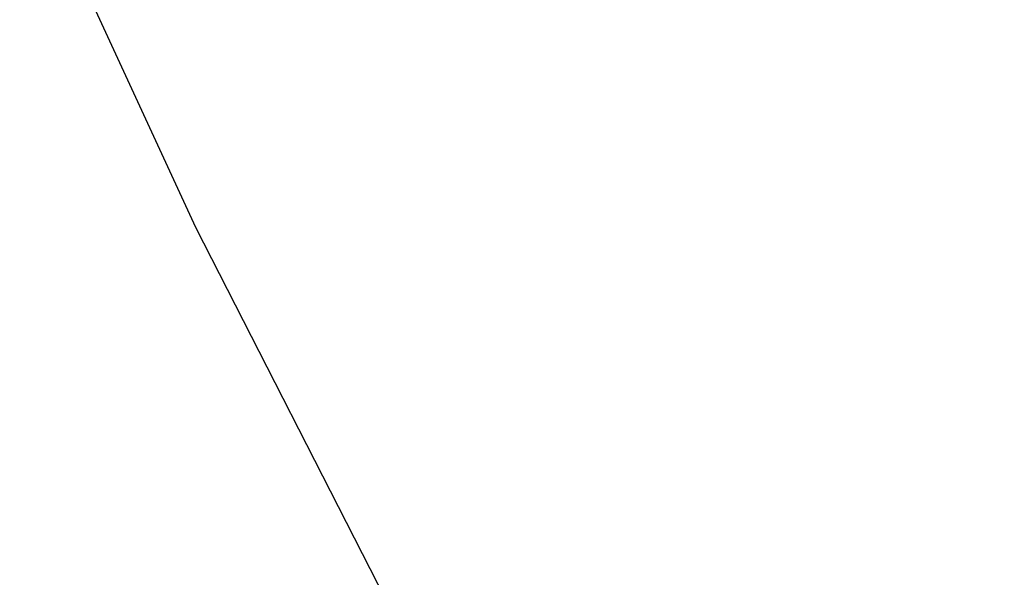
# Model space of a CAD drawing. Extents: x 10527 to 38813, y 13847 to 37526.
# Tile 116 of 256: x 35351.5729 to 35351.5924, y 36361.9951 to 36362.0062. Entities that reach past the tile are written whole.
import ezdxf

# ---------------------------------------------------------------- set-up
doc = ezdxf.new("R2010")
doc.units = 0
doc.header["$LTSCALE"] = 0.5
doc.header["$MEASUREMENT"] = 0
doc.layers.add('(032) Горизонтали утолщенные', color=32, linetype='Continuous', lineweight=30)

# ---------------------------------------------------------------- blocks, each defined once
blk = doc.blocks.new('gergrgrre')
at = {"layer": '(032) Горизонтали утолщенные', "color": 32}
for points in [[(360205.37, 4200491.68, 546), (360204.44, 4200490.860001, 546), (360203.56, 4200489.959999, 546), (360202.71, 4200488.949997, 546), (360201.9, 4200487.839996, 546), (360201.14, 4200486.629997, 546), (360200.44, 4200485.349998, 546), (360199.79, 4200484.050003, 546), (360199.21, 4200482.75, 546), (360198.7, 4200481.510002, 546), (360198.27, 4200480.370003, 546), (360197.92, 4200479.370003, 546), (360197.66, 4200478.529999, 546), (360197.5, 4200477.809998, 546), (360197.44, 4200477.150002, 546), (360197.51, 4200476.489998, 546), (360197.7, 4200475.760002, 546), (360198.04, 4200474.919998, 546), (360198.52, 4200473.879997, 546)], [(360205.37, 4200491.68, 546), (360204.44, 4200490.860001, 546), (360203.56, 4200489.959999, 546), (360202.71, 4200488.949997, 546), (360201.9, 4200487.839996, 546), (360201.14, 4200486.629997, 546), (360200.44, 4200485.349998, 546), (360199.79, 4200484.050003, 546), (360199.21, 4200482.75, 546), (360198.7, 4200481.510002, 546), (360198.27, 4200480.370003, 546), (360197.92, 4200479.370003, 546), (360197.66, 4200478.529999, 546), (360197.5, 4200477.809998, 546), (360197.44, 4200477.150002, 546), (360197.51, 4200476.489998, 546), (360197.7, 4200475.760002, 546), (360198.04, 4200474.919998, 546), (360198.52, 4200473.879997, 546)], [(360205.37, 4200491.68, 546), (360204.44, 4200490.860001, 546), (360203.56, 4200489.959999, 546), (360202.71, 4200488.949997, 546), (360201.9, 4200487.839996, 546), (360201.14, 4200486.629997, 546), (360200.44, 4200485.349998, 546), (360199.79, 4200484.050003, 546), (360199.21, 4200482.75, 546), (360198.7, 4200481.510002, 546), (360198.27, 4200480.370003, 546), (360197.92, 4200479.370003, 546), (360197.66, 4200478.529999, 546), (360197.5, 4200477.809998, 546), (360197.44, 4200477.150002, 546), (360197.51, 4200476.489998, 546), (360197.7, 4200475.760002, 546), (360198.04, 4200474.919998, 546), (360198.52, 4200473.879997, 546)], [(360205.37, 4200491.68, 546), (360204.44, 4200490.860001, 546), (360203.56, 4200489.959999, 546), (360202.71, 4200488.949997, 546), (360201.9, 4200487.839996, 546), (360201.14, 4200486.629997, 546), (360200.44, 4200485.349998, 546), (360199.79, 4200484.050003, 546), (360199.21, 4200482.75, 546), (360198.7, 4200481.510002, 546), (360198.27, 4200480.370003, 546), (360197.92, 4200479.370003, 546), (360197.66, 4200478.529999, 546), (360197.5, 4200477.809998, 546), (360197.44, 4200477.150002, 546), (360197.51, 4200476.489998, 546), (360197.7, 4200475.760002, 546), (360198.04, 4200474.919998, 546), (360198.52, 4200473.879997, 546)], [(360205.37, 4200491.68, 546), (360204.44, 4200490.860001, 546), (360203.56, 4200489.959999, 546), (360202.71, 4200488.949997, 546), (360201.9, 4200487.839996, 546), (360201.14, 4200486.629997, 546), (360200.44, 4200485.349998, 546), (360199.79, 4200484.050003, 546), (360199.21, 4200482.75, 546), (360198.7, 4200481.510002, 546), (360198.27, 4200480.370003, 546), (360197.92, 4200479.370003, 546), (360197.66, 4200478.529999, 546), (360197.5, 4200477.809998, 546), (360197.44, 4200477.150002, 546), (360197.51, 4200476.489998, 546), (360197.7, 4200475.760002, 546), (360198.04, 4200474.919998, 546), (360198.52, 4200473.879997, 546)], [(360205.37, 4200491.68, 546), (360204.44, 4200490.860001, 546), (360203.56, 4200489.959999, 546), (360202.71, 4200488.949997, 546), (360201.9, 4200487.839996, 546), (360201.14, 4200486.629997, 546), (360200.44, 4200485.349998, 546), (360199.79, 4200484.050003, 546), (360199.21, 4200482.75, 546), (360198.7, 4200481.510002, 546), (360198.27, 4200480.370003, 546), (360197.92, 4200479.370003, 546), (360197.66, 4200478.529999, 546), (360197.5, 4200477.809998, 546), (360197.44, 4200477.150002, 546), (360197.51, 4200476.489998, 546), (360197.7, 4200475.760002, 546), (360198.04, 4200474.919998, 546), (360198.52, 4200473.879997, 546)], [(360205.37, 4200491.68, 546), (360204.44, 4200490.860001, 546), (360203.56, 4200489.959999, 546), (360202.71, 4200488.949997, 546), (360201.9, 4200487.839996, 546), (360201.14, 4200486.629997, 546), (360200.44, 4200485.349998, 546), (360199.79, 4200484.050003, 546), (360199.21, 4200482.75, 546), (360198.7, 4200481.510002, 546), (360198.27, 4200480.370003, 546), (360197.92, 4200479.370003, 546), (360197.66, 4200478.529999, 546), (360197.5, 4200477.809998, 546), (360197.44, 4200477.150002, 546), (360197.51, 4200476.489998, 546), (360197.7, 4200475.760002, 546), (360198.04, 4200474.919998, 546), (360198.52, 4200473.879997, 546)], [(360205.37, 4200491.68, 546), (360204.44, 4200490.860001, 546), (360203.56, 4200489.959999, 546), (360202.71, 4200488.949997, 546), (360201.9, 4200487.839996, 546), (360201.14, 4200486.629997, 546), (360200.44, 4200485.349998, 546), (360199.79, 4200484.050003, 546), (360199.21, 4200482.75, 546), (360198.7, 4200481.510002, 546), (360198.27, 4200480.370003, 546), (360197.92, 4200479.370003, 546), (360197.66, 4200478.529999, 546), (360197.5, 4200477.809998, 546), (360197.44, 4200477.150002, 546), (360197.51, 4200476.489998, 546), (360197.7, 4200475.760002, 546), (360198.04, 4200474.919998, 546), (360198.52, 4200473.879997, 546)], [(360205.37, 4200491.68, 546), (360204.44, 4200490.860001, 546), (360203.56, 4200489.959999, 546), (360202.71, 4200488.949997, 546), (360201.9, 4200487.839996, 546), (360201.14, 4200486.629997, 546), (360200.44, 4200485.349998, 546), (360199.79, 4200484.050003, 546), (360199.21, 4200482.75, 546), (360198.7, 4200481.510002, 546), (360198.27, 4200480.370003, 546), (360197.92, 4200479.370003, 546), (360197.66, 4200478.529999, 546), (360197.5, 4200477.809998, 546), (360197.44, 4200477.150002, 546), (360197.51, 4200476.489998, 546), (360197.7, 4200475.760002, 546), (360198.04, 4200474.919998, 546), (360198.52, 4200473.879997, 546)], [(360205.37, 4200491.68, 546), (360204.44, 4200490.860001, 546), (360203.56, 4200489.959999, 546), (360202.71, 4200488.949997, 546), (360201.9, 4200487.839996, 546), (360201.14, 4200486.629997, 546), (360200.44, 4200485.349998, 546), (360199.79, 4200484.050003, 546), (360199.21, 4200482.75, 546), (360198.7, 4200481.510002, 546), (360198.27, 4200480.370003, 546), (360197.92, 4200479.370003, 546), (360197.66, 4200478.529999, 546), (360197.5, 4200477.809998, 546), (360197.44, 4200477.150002, 546), (360197.51, 4200476.489998, 546), (360197.7, 4200475.760002, 546), (360198.04, 4200474.919998, 546), (360198.52, 4200473.879997, 546)], [(360205.37, 4200491.68, 546), (360204.44, 4200490.860001, 546), (360203.56, 4200489.959999, 546), (360202.71, 4200488.949997, 546), (360201.9, 4200487.839996, 546), (360201.14, 4200486.629997, 546), (360200.44, 4200485.349998, 546), (360199.79, 4200484.050003, 546), (360199.21, 4200482.75, 546), (360198.7, 4200481.510002, 546), (360198.27, 4200480.370003, 546), (360197.92, 4200479.370003, 546), (360197.66, 4200478.529999, 546), (360197.5, 4200477.809998, 546), (360197.44, 4200477.150002, 546), (360197.51, 4200476.489998, 546), (360197.7, 4200475.760002, 546), (360198.04, 4200474.919998, 546), (360198.52, 4200473.879997, 546)], [(360205.37, 4200491.68, 546), (360204.44, 4200490.860001, 546), (360203.56, 4200489.959999, 546), (360202.71, 4200488.949997, 546), (360201.9, 4200487.839996, 546), (360201.14, 4200486.629997, 546), (360200.44, 4200485.349998, 546), (360199.79, 4200484.050003, 546), (360199.21, 4200482.75, 546), (360198.7, 4200481.510002, 546), (360198.27, 4200480.370003, 546), (360197.92, 4200479.370003, 546), (360197.66, 4200478.529999, 546), (360197.5, 4200477.809998, 546), (360197.44, 4200477.150002, 546), (360197.51, 4200476.489998, 546), (360197.7, 4200475.760002, 546), (360198.04, 4200474.919998, 546), (360198.52, 4200473.879997, 546)], [(360205.37, 4200491.68, 546), (360204.44, 4200490.860001, 546), (360203.56, 4200489.959999, 546), (360202.71, 4200488.949997, 546), (360201.9, 4200487.839996, 546), (360201.14, 4200486.629997, 546), (360200.44, 4200485.349998, 546), (360199.79, 4200484.050003, 546), (360199.21, 4200482.75, 546), (360198.7, 4200481.510002, 546), (360198.27, 4200480.370003, 546), (360197.92, 4200479.370003, 546), (360197.66, 4200478.529999, 546), (360197.5, 4200477.809998, 546), (360197.44, 4200477.150002, 546), (360197.51, 4200476.489998, 546), (360197.7, 4200475.760002, 546), (360198.04, 4200474.919998, 546), (360198.52, 4200473.879997, 546)], [(360205.37, 4200491.68, 546), (360204.44, 4200490.860001, 546), (360203.56, 4200489.959999, 546), (360202.71, 4200488.949997, 546), (360201.9, 4200487.839996, 546), (360201.14, 4200486.629997, 546), (360200.44, 4200485.349998, 546), (360199.79, 4200484.050003, 546), (360199.21, 4200482.75, 546), (360198.7, 4200481.510002, 546), (360198.27, 4200480.370003, 546), (360197.92, 4200479.370003, 546), (360197.66, 4200478.529999, 546), (360197.5, 4200477.809998, 546), (360197.44, 4200477.150002, 546), (360197.51, 4200476.489998, 546), (360197.7, 4200475.760002, 546), (360198.04, 4200474.919998, 546), (360198.52, 4200473.879997, 546)], [(360205.37, 4200491.68, 546), (360204.44, 4200490.860001, 546), (360203.56, 4200489.959999, 546), (360202.71, 4200488.949997, 546), (360201.9, 4200487.839996, 546), (360201.14, 4200486.629997, 546), (360200.44, 4200485.349998, 546), (360199.79, 4200484.050003, 546), (360199.21, 4200482.75, 546), (360198.7, 4200481.510002, 546), (360198.27, 4200480.370003, 546), (360197.92, 4200479.370003, 546), (360197.66, 4200478.529999, 546), (360197.5, 4200477.809998, 546), (360197.44, 4200477.150002, 546), (360197.51, 4200476.489998, 546), (360197.7, 4200475.760002, 546), (360198.04, 4200474.919998, 546), (360198.52, 4200473.879997, 546)], [(360205.37, 4200491.68, 546), (360204.44, 4200490.860001, 546), (360203.56, 4200489.959999, 546), (360202.71, 4200488.949997, 546), (360201.9, 4200487.839996, 546), (360201.14, 4200486.629997, 546), (360200.44, 4200485.349998, 546), (360199.79, 4200484.050003, 546), (360199.21, 4200482.75, 546), (360198.7, 4200481.510002, 546), (360198.27, 4200480.370003, 546), (360197.92, 4200479.370003, 546), (360197.66, 4200478.529999, 546), (360197.5, 4200477.809998, 546), (360197.44, 4200477.150002, 546), (360197.51, 4200476.489998, 546), (360197.7, 4200475.760002, 546), (360198.04, 4200474.919998, 546), (360198.52, 4200473.879997, 546)], [(360205.37, 4200491.68, 546), (360204.44, 4200490.860001, 546), (360203.56, 4200489.959999, 546), (360202.71, 4200488.949997, 546), (360201.9, 4200487.839996, 546), (360201.14, 4200486.629997, 546), (360200.44, 4200485.349998, 546), (360199.79, 4200484.050003, 546), (360199.21, 4200482.75, 546), (360198.7, 4200481.510002, 546), (360198.27, 4200480.370003, 546), (360197.92, 4200479.370003, 546), (360197.66, 4200478.529999, 546), (360197.5, 4200477.809998, 546), (360197.44, 4200477.150002, 546), (360197.51, 4200476.489998, 546), (360197.7, 4200475.760002, 546), (360198.04, 4200474.919998, 546), (360198.52, 4200473.879997, 546)], [(360205.37, 4200491.68, 546), (360204.44, 4200490.860001, 546), (360203.56, 4200489.959999, 546), (360202.71, 4200488.949997, 546), (360201.9, 4200487.839996, 546), (360201.14, 4200486.629997, 546), (360200.44, 4200485.349998, 546), (360199.79, 4200484.050003, 546), (360199.21, 4200482.75, 546), (360198.7, 4200481.510002, 546), (360198.27, 4200480.370003, 546), (360197.92, 4200479.370003, 546), (360197.66, 4200478.529999, 546), (360197.5, 4200477.809998, 546), (360197.44, 4200477.150002, 546), (360197.51, 4200476.489998, 546), (360197.7, 4200475.760002, 546), (360198.04, 4200474.919998, 546), (360198.52, 4200473.879997, 546)], [(360205.37, 4200491.68, 546), (360204.44, 4200490.860001, 546), (360203.56, 4200489.959999, 546), (360202.71, 4200488.949997, 546), (360201.9, 4200487.839996, 546), (360201.14, 4200486.629997, 546), (360200.44, 4200485.349998, 546), (360199.79, 4200484.050003, 546), (360199.21, 4200482.75, 546), (360198.7, 4200481.510002, 546), (360198.27, 4200480.370003, 546), (360197.92, 4200479.370003, 546), (360197.66, 4200478.529999, 546), (360197.5, 4200477.809998, 546), (360197.44, 4200477.150002, 546), (360197.51, 4200476.489998, 546), (360197.7, 4200475.760002, 546), (360198.04, 4200474.919998, 546), (360198.52, 4200473.879997, 546)], [(360205.37, 4200491.68, 546), (360204.44, 4200490.860001, 546), (360203.56, 4200489.959999, 546), (360202.71, 4200488.949997, 546), (360201.9, 4200487.839996, 546), (360201.14, 4200486.629997, 546), (360200.44, 4200485.349998, 546), (360199.79, 4200484.050003, 546), (360199.21, 4200482.75, 546), (360198.7, 4200481.510002, 546), (360198.27, 4200480.370003, 546), (360197.92, 4200479.370003, 546), (360197.66, 4200478.529999, 546), (360197.5, 4200477.809998, 546), (360197.44, 4200477.150002, 546), (360197.51, 4200476.489998, 546), (360197.7, 4200475.760002, 546), (360198.04, 4200474.919998, 546), (360198.52, 4200473.879997, 546)], [(360205.37, 4200491.68, 546), (360204.44, 4200490.860001, 546), (360203.56, 4200489.959999, 546), (360202.71, 4200488.949997, 546), (360201.9, 4200487.839996, 546), (360201.14, 4200486.629997, 546), (360200.44, 4200485.349998, 546), (360199.79, 4200484.050003, 546), (360199.21, 4200482.75, 546), (360198.7, 4200481.510002, 546), (360198.27, 4200480.370003, 546), (360197.92, 4200479.370003, 546), (360197.66, 4200478.529999, 546), (360197.5, 4200477.809998, 546), (360197.44, 4200477.150002, 546), (360197.51, 4200476.489998, 546), (360197.7, 4200475.760002, 546), (360198.04, 4200474.919998, 546), (360198.52, 4200473.879997, 546)], [(360205.37, 4200491.68, 546), (360204.44, 4200490.860001, 546), (360203.56, 4200489.959999, 546), (360202.71, 4200488.949997, 546), (360201.9, 4200487.839996, 546), (360201.14, 4200486.629997, 546), (360200.44, 4200485.349998, 546), (360199.79, 4200484.050003, 546), (360199.21, 4200482.75, 546), (360198.7, 4200481.510002, 546), (360198.27, 4200480.370003, 546), (360197.92, 4200479.370003, 546), (360197.66, 4200478.529999, 546), (360197.5, 4200477.809998, 546), (360197.44, 4200477.150002, 546), (360197.51, 4200476.489998, 546), (360197.7, 4200475.760002, 546), (360198.04, 4200474.919998, 546), (360198.52, 4200473.879997, 546)], [(360205.37, 4200491.68, 546), (360204.44, 4200490.860001, 546), (360203.56, 4200489.959999, 546), (360202.71, 4200488.949997, 546), (360201.9, 4200487.839996, 546), (360201.14, 4200486.629997, 546), (360200.44, 4200485.349998, 546), (360199.79, 4200484.050003, 546), (360199.21, 4200482.75, 546), (360198.7, 4200481.510002, 546), (360198.27, 4200480.370003, 546), (360197.92, 4200479.370003, 546), (360197.66, 4200478.529999, 546), (360197.5, 4200477.809998, 546), (360197.44, 4200477.150002, 546), (360197.51, 4200476.489998, 546), (360197.7, 4200475.760002, 546), (360198.04, 4200474.919998, 546), (360198.52, 4200473.879997, 546)], [(360205.37, 4200491.68, 546), (360204.44, 4200490.860001, 546), (360203.56, 4200489.959999, 546), (360202.71, 4200488.949997, 546), (360201.9, 4200487.839996, 546), (360201.14, 4200486.629997, 546), (360200.44, 4200485.349998, 546), (360199.79, 4200484.050003, 546), (360199.21, 4200482.75, 546), (360198.7, 4200481.510002, 546), (360198.27, 4200480.370003, 546), (360197.92, 4200479.370003, 546), (360197.66, 4200478.529999, 546), (360197.5, 4200477.809998, 546), (360197.44, 4200477.150002, 546), (360197.51, 4200476.489998, 546), (360197.7, 4200475.760002, 546), (360198.04, 4200474.919998, 546), (360198.52, 4200473.879997, 546)], [(360205.37, 4200491.68, 546), (360204.44, 4200490.860001, 546), (360203.56, 4200489.959999, 546), (360202.71, 4200488.949997, 546), (360201.9, 4200487.839996, 546), (360201.14, 4200486.629997, 546), (360200.44, 4200485.349998, 546), (360199.79, 4200484.050003, 546), (360199.21, 4200482.75, 546), (360198.7, 4200481.510002, 546), (360198.27, 4200480.370003, 546), (360197.92, 4200479.370003, 546), (360197.66, 4200478.529999, 546), (360197.5, 4200477.809998, 546), (360197.44, 4200477.150002, 546), (360197.51, 4200476.489998, 546), (360197.7, 4200475.760002, 546), (360198.04, 4200474.919998, 546), (360198.52, 4200473.879997, 546)], [(360205.37, 4200491.68, 546), (360204.44, 4200490.860001, 546), (360203.56, 4200489.959999, 546), (360202.71, 4200488.949997, 546), (360201.9, 4200487.839996, 546), (360201.14, 4200486.629997, 546), (360200.44, 4200485.349998, 546), (360199.79, 4200484.050003, 546), (360199.21, 4200482.75, 546), (360198.7, 4200481.510002, 546), (360198.27, 4200480.370003, 546), (360197.92, 4200479.370003, 546), (360197.66, 4200478.529999, 546), (360197.5, 4200477.809998, 546), (360197.44, 4200477.150002, 546), (360197.51, 4200476.489998, 546), (360197.7, 4200475.760002, 546), (360198.04, 4200474.919998, 546), (360198.52, 4200473.879997, 546)], [(360205.37, 4200491.68, 546), (360204.44, 4200490.860001, 546), (360203.56, 4200489.959999, 546), (360202.71, 4200488.949997, 546), (360201.9, 4200487.839996, 546), (360201.14, 4200486.629997, 546), (360200.44, 4200485.349998, 546), (360199.79, 4200484.050003, 546), (360199.21, 4200482.75, 546), (360198.7, 4200481.510002, 546), (360198.27, 4200480.370003, 546), (360197.92, 4200479.370003, 546), (360197.66, 4200478.529999, 546), (360197.5, 4200477.809998, 546), (360197.44, 4200477.150002, 546), (360197.51, 4200476.489998, 546), (360197.7, 4200475.760002, 546), (360198.04, 4200474.919998, 546), (360198.52, 4200473.879997, 546)], [(360205.37, 4200491.68, 546), (360204.44, 4200490.860001, 546), (360203.56, 4200489.959999, 546), (360202.71, 4200488.949997, 546), (360201.9, 4200487.839996, 546), (360201.14, 4200486.629997, 546), (360200.44, 4200485.349998, 546), (360199.79, 4200484.050003, 546), (360199.21, 4200482.75, 546), (360198.7, 4200481.510002, 546), (360198.27, 4200480.370003, 546), (360197.92, 4200479.370003, 546), (360197.66, 4200478.529999, 546), (360197.5, 4200477.809998, 546), (360197.44, 4200477.150002, 546), (360197.51, 4200476.489998, 546), (360197.7, 4200475.760002, 546), (360198.04, 4200474.919998, 546), (360198.52, 4200473.879997, 546)], [(360205.37, 4200491.68, 546), (360204.44, 4200490.860001, 546), (360203.56, 4200489.959999, 546), (360202.71, 4200488.949997, 546), (360201.9, 4200487.839996, 546), (360201.14, 4200486.629997, 546), (360200.44, 4200485.349998, 546), (360199.79, 4200484.050003, 546), (360199.21, 4200482.75, 546), (360198.7, 4200481.510002, 546), (360198.27, 4200480.370003, 546), (360197.92, 4200479.370003, 546), (360197.66, 4200478.529999, 546), (360197.5, 4200477.809998, 546), (360197.44, 4200477.150002, 546), (360197.51, 4200476.489998, 546), (360197.7, 4200475.760002, 546), (360198.04, 4200474.919998, 546), (360198.52, 4200473.879997, 546)], [(360205.37, 4200491.68, 546), (360204.44, 4200490.860001, 546), (360203.56, 4200489.959999, 546), (360202.71, 4200488.949997, 546), (360201.9, 4200487.839996, 546), (360201.14, 4200486.629997, 546), (360200.44, 4200485.349998, 546), (360199.79, 4200484.050003, 546), (360199.21, 4200482.75, 546), (360198.7, 4200481.510002, 546), (360198.27, 4200480.370003, 546), (360197.92, 4200479.370003, 546), (360197.66, 4200478.529999, 546), (360197.5, 4200477.809998, 546), (360197.44, 4200477.150002, 546), (360197.51, 4200476.489998, 546), (360197.7, 4200475.760002, 546), (360198.04, 4200474.919998, 546), (360198.52, 4200473.879997, 546)], [(360205.37, 4200491.68, 546), (360204.44, 4200490.860001, 546), (360203.56, 4200489.959999, 546), (360202.71, 4200488.949997, 546), (360201.9, 4200487.839996, 546), (360201.14, 4200486.629997, 546), (360200.44, 4200485.349998, 546), (360199.79, 4200484.050003, 546), (360199.21, 4200482.75, 546), (360198.7, 4200481.510002, 546), (360198.27, 4200480.370003, 546), (360197.92, 4200479.370003, 546), (360197.66, 4200478.529999, 546), (360197.5, 4200477.809998, 546), (360197.44, 4200477.150002, 546), (360197.51, 4200476.489998, 546), (360197.7, 4200475.760002, 546), (360198.04, 4200474.919998, 546), (360198.52, 4200473.879997, 546)], [(360205.37, 4200491.68, 546), (360204.44, 4200490.860001, 546), (360203.56, 4200489.959999, 546), (360202.71, 4200488.949997, 546), (360201.9, 4200487.839996, 546), (360201.14, 4200486.629997, 546), (360200.44, 4200485.349998, 546), (360199.79, 4200484.050003, 546), (360199.21, 4200482.75, 546), (360198.7, 4200481.510002, 546), (360198.27, 4200480.370003, 546), (360197.92, 4200479.370003, 546), (360197.66, 4200478.529999, 546), (360197.5, 4200477.809998, 546), (360197.44, 4200477.150002, 546), (360197.51, 4200476.489998, 546), (360197.7, 4200475.760002, 546), (360198.04, 4200474.919998, 546), (360198.52, 4200473.879997, 546)], [(360205.37, 4200491.68, 546), (360204.44, 4200490.860001, 546), (360203.56, 4200489.959999, 546), (360202.71, 4200488.949997, 546), (360201.9, 4200487.839996, 546), (360201.14, 4200486.629997, 546), (360200.44, 4200485.349998, 546), (360199.79, 4200484.050003, 546), (360199.21, 4200482.75, 546), (360198.7, 4200481.510002, 546), (360198.27, 4200480.370003, 546), (360197.92, 4200479.370003, 546), (360197.66, 4200478.529999, 546), (360197.5, 4200477.809998, 546), (360197.44, 4200477.150002, 546), (360197.51, 4200476.489998, 546), (360197.7, 4200475.760002, 546), (360198.04, 4200474.919998, 546), (360198.52, 4200473.879997, 546)], [(360205.37, 4200491.68, 546), (360204.44, 4200490.860001, 546), (360203.56, 4200489.959999, 546), (360202.71, 4200488.949997, 546), (360201.9, 4200487.839996, 546), (360201.14, 4200486.629997, 546), (360200.44, 4200485.349998, 546), (360199.79, 4200484.050003, 546), (360199.21, 4200482.75, 546), (360198.7, 4200481.510002, 546), (360198.27, 4200480.370003, 546), (360197.92, 4200479.370003, 546), (360197.66, 4200478.529999, 546), (360197.5, 4200477.809998, 546), (360197.44, 4200477.150002, 546), (360197.51, 4200476.489998, 546), (360197.7, 4200475.760002, 546), (360198.04, 4200474.919998, 546), (360198.52, 4200473.879997, 546)], [(360205.37, 4200491.68, 546), (360204.44, 4200490.860001, 546), (360203.56, 4200489.959999, 546), (360202.71, 4200488.949997, 546), (360201.9, 4200487.839996, 546), (360201.14, 4200486.629997, 546), (360200.44, 4200485.349998, 546), (360199.79, 4200484.050003, 546), (360199.21, 4200482.75, 546), (360198.7, 4200481.510002, 546), (360198.27, 4200480.370003, 546), (360197.92, 4200479.370003, 546), (360197.66, 4200478.529999, 546), (360197.5, 4200477.809998, 546), (360197.44, 4200477.150002, 546), (360197.51, 4200476.489998, 546), (360197.7, 4200475.760002, 546), (360198.04, 4200474.919998, 546), (360198.52, 4200473.879997, 546)], [(360205.37, 4200491.68, 546), (360204.44, 4200490.860001, 546), (360203.56, 4200489.959999, 546), (360202.71, 4200488.949997, 546), (360201.9, 4200487.839996, 546), (360201.14, 4200486.629997, 546), (360200.44, 4200485.349998, 546), (360199.79, 4200484.050003, 546), (360199.21, 4200482.75, 546), (360198.7, 4200481.510002, 546), (360198.27, 4200480.370003, 546), (360197.92, 4200479.370003, 546), (360197.66, 4200478.529999, 546), (360197.5, 4200477.809998, 546), (360197.44, 4200477.150002, 546), (360197.51, 4200476.489998, 546), (360197.7, 4200475.760002, 546), (360198.04, 4200474.919998, 546), (360198.52, 4200473.879997, 546)], [(360205.37, 4200491.68, 546), (360204.44, 4200490.860001, 546), (360203.56, 4200489.959999, 546), (360202.71, 4200488.949997, 546), (360201.9, 4200487.839996, 546), (360201.14, 4200486.629997, 546), (360200.44, 4200485.349998, 546), (360199.79, 4200484.050003, 546), (360199.21, 4200482.75, 546), (360198.7, 4200481.510002, 546), (360198.27, 4200480.370003, 546), (360197.92, 4200479.370003, 546), (360197.66, 4200478.529999, 546), (360197.5, 4200477.809998, 546), (360197.44, 4200477.150002, 546), (360197.51, 4200476.489998, 546), (360197.7, 4200475.760002, 546), (360198.04, 4200474.919998, 546), (360198.52, 4200473.879997, 546)], [(360205.37, 4200491.68, 546), (360204.44, 4200490.860001, 546), (360203.56, 4200489.959999, 546), (360202.71, 4200488.949997, 546), (360201.9, 4200487.839996, 546), (360201.14, 4200486.629997, 546), (360200.44, 4200485.349998, 546), (360199.79, 4200484.050003, 546), (360199.21, 4200482.75, 546), (360198.7, 4200481.510002, 546), (360198.27, 4200480.370003, 546), (360197.92, 4200479.370003, 546), (360197.66, 4200478.529999, 546), (360197.5, 4200477.809998, 546), (360197.44, 4200477.150002, 546), (360197.51, 4200476.489998, 546), (360197.7, 4200475.760002, 546), (360198.04, 4200474.919998, 546), (360198.52, 4200473.879997, 546)], [(360205.37, 4200491.68, 546), (360204.44, 4200490.860001, 546), (360203.56, 4200489.959999, 546), (360202.71, 4200488.949997, 546), (360201.9, 4200487.839996, 546), (360201.14, 4200486.629997, 546), (360200.44, 4200485.349998, 546), (360199.79, 4200484.050003, 546), (360199.21, 4200482.75, 546), (360198.7, 4200481.510002, 546), (360198.27, 4200480.370003, 546), (360197.92, 4200479.370003, 546), (360197.66, 4200478.529999, 546), (360197.5, 4200477.809998, 546), (360197.44, 4200477.150002, 546), (360197.51, 4200476.489998, 546), (360197.7, 4200475.760002, 546), (360198.04, 4200474.919998, 546), (360198.52, 4200473.879997, 546)], [(360205.37, 4200491.68, 546), (360204.44, 4200490.860001, 546), (360203.56, 4200489.959999, 546), (360202.71, 4200488.949997, 546), (360201.9, 4200487.839996, 546), (360201.14, 4200486.629997, 546), (360200.44, 4200485.349998, 546), (360199.79, 4200484.050003, 546), (360199.21, 4200482.75, 546), (360198.7, 4200481.510002, 546), (360198.27, 4200480.370003, 546), (360197.92, 4200479.370003, 546), (360197.66, 4200478.529999, 546), (360197.5, 4200477.809998, 546), (360197.44, 4200477.150002, 546), (360197.51, 4200476.489998, 546), (360197.7, 4200475.760002, 546), (360198.04, 4200474.919998, 546), (360198.52, 4200473.879997, 546)], [(360205.37, 4200491.68, 546), (360204.44, 4200490.860001, 546), (360203.56, 4200489.959999, 546), (360202.71, 4200488.949997, 546), (360201.9, 4200487.839996, 546), (360201.14, 4200486.629997, 546), (360200.44, 4200485.349998, 546), (360199.79, 4200484.050003, 546), (360199.21, 4200482.75, 546), (360198.7, 4200481.510002, 546), (360198.27, 4200480.370003, 546), (360197.92, 4200479.370003, 546), (360197.66, 4200478.529999, 546), (360197.5, 4200477.809998, 546), (360197.44, 4200477.150002, 546), (360197.51, 4200476.489998, 546), (360197.7, 4200475.760002, 546), (360198.04, 4200474.919998, 546), (360198.52, 4200473.879997, 546)], [(360205.37, 4200491.68, 546), (360204.44, 4200490.860001, 546), (360203.56, 4200489.959999, 546), (360202.71, 4200488.949997, 546), (360201.9, 4200487.839996, 546), (360201.14, 4200486.629997, 546), (360200.44, 4200485.349998, 546), (360199.79, 4200484.050003, 546), (360199.21, 4200482.75, 546), (360198.7, 4200481.510002, 546), (360198.27, 4200480.370003, 546), (360197.92, 4200479.370003, 546), (360197.66, 4200478.529999, 546), (360197.5, 4200477.809998, 546), (360197.44, 4200477.150002, 546), (360197.51, 4200476.489998, 546), (360197.7, 4200475.760002, 546), (360198.04, 4200474.919998, 546), (360198.52, 4200473.879997, 546)], [(360205.37, 4200491.68, 546), (360204.44, 4200490.860001, 546), (360203.56, 4200489.959999, 546), (360202.71, 4200488.949997, 546), (360201.9, 4200487.839996, 546), (360201.14, 4200486.629997, 546), (360200.44, 4200485.349998, 546), (360199.79, 4200484.050003, 546), (360199.21, 4200482.75, 546), (360198.7, 4200481.510002, 546), (360198.27, 4200480.370003, 546), (360197.92, 4200479.370003, 546), (360197.66, 4200478.529999, 546), (360197.5, 4200477.809998, 546), (360197.44, 4200477.150002, 546), (360197.51, 4200476.489998, 546), (360197.7, 4200475.760002, 546), (360198.04, 4200474.919998, 546), (360198.52, 4200473.879997, 546)], [(360205.37, 4200491.68, 546), (360204.44, 4200490.860001, 546), (360203.56, 4200489.959999, 546), (360202.71, 4200488.949997, 546), (360201.9, 4200487.839996, 546), (360201.14, 4200486.629997, 546), (360200.44, 4200485.349998, 546), (360199.79, 4200484.050003, 546), (360199.21, 4200482.75, 546), (360198.7, 4200481.510002, 546), (360198.27, 4200480.370003, 546), (360197.92, 4200479.370003, 546), (360197.66, 4200478.529999, 546), (360197.5, 4200477.809998, 546), (360197.44, 4200477.150002, 546), (360197.51, 4200476.489998, 546), (360197.7, 4200475.760002, 546), (360198.04, 4200474.919998, 546), (360198.52, 4200473.879997, 546)], [(360205.37, 4200491.68, 546), (360204.44, 4200490.860001, 546), (360203.56, 4200489.959999, 546), (360202.71, 4200488.949997, 546), (360201.9, 4200487.839996, 546), (360201.14, 4200486.629997, 546), (360200.44, 4200485.349998, 546), (360199.79, 4200484.050003, 546), (360199.21, 4200482.75, 546), (360198.7, 4200481.510002, 546), (360198.27, 4200480.370003, 546), (360197.92, 4200479.370003, 546), (360197.66, 4200478.529999, 546), (360197.5, 4200477.809998, 546), (360197.44, 4200477.150002, 546), (360197.51, 4200476.489998, 546), (360197.7, 4200475.760002, 546), (360198.04, 4200474.919998, 546), (360198.52, 4200473.879997, 546)], [(360205.37, 4200491.68, 546), (360204.44, 4200490.860001, 546), (360203.56, 4200489.959999, 546), (360202.71, 4200488.949997, 546), (360201.9, 4200487.839996, 546), (360201.14, 4200486.629997, 546), (360200.44, 4200485.349998, 546), (360199.79, 4200484.050003, 546), (360199.21, 4200482.75, 546), (360198.7, 4200481.510002, 546), (360198.27, 4200480.370003, 546), (360197.92, 4200479.370003, 546), (360197.66, 4200478.529999, 546), (360197.5, 4200477.809998, 546), (360197.44, 4200477.150002, 546), (360197.51, 4200476.489998, 546), (360197.7, 4200475.760002, 546), (360198.04, 4200474.919998, 546), (360198.52, 4200473.879997, 546)], [(360205.37, 4200491.68, 546), (360204.44, 4200490.860001, 546), (360203.56, 4200489.959999, 546), (360202.71, 4200488.949997, 546), (360201.9, 4200487.839996, 546), (360201.14, 4200486.629997, 546), (360200.44, 4200485.349998, 546), (360199.79, 4200484.050003, 546), (360199.21, 4200482.75, 546), (360198.7, 4200481.510002, 546), (360198.27, 4200480.370003, 546), (360197.92, 4200479.370003, 546), (360197.66, 4200478.529999, 546), (360197.5, 4200477.809998, 546), (360197.44, 4200477.150002, 546), (360197.51, 4200476.489998, 546), (360197.7, 4200475.760002, 546), (360198.04, 4200474.919998, 546), (360198.52, 4200473.879997, 546)], [(360205.37, 4200491.68, 546), (360204.44, 4200490.860001, 546), (360203.56, 4200489.959999, 546), (360202.71, 4200488.949997, 546), (360201.9, 4200487.839996, 546), (360201.14, 4200486.629997, 546), (360200.44, 4200485.349998, 546), (360199.79, 4200484.050003, 546), (360199.21, 4200482.75, 546), (360198.7, 4200481.510002, 546), (360198.27, 4200480.370003, 546), (360197.92, 4200479.370003, 546), (360197.66, 4200478.529999, 546), (360197.5, 4200477.809998, 546), (360197.44, 4200477.150002, 546), (360197.51, 4200476.489998, 546), (360197.7, 4200475.760002, 546), (360198.04, 4200474.919998, 546), (360198.52, 4200473.879997, 546)], [(360205.37, 4200491.68, 546), (360204.44, 4200490.860001, 546), (360203.56, 4200489.959999, 546), (360202.71, 4200488.949997, 546), (360201.9, 4200487.839996, 546), (360201.14, 4200486.629997, 546), (360200.44, 4200485.349998, 546), (360199.79, 4200484.050003, 546), (360199.21, 4200482.75, 546), (360198.7, 4200481.510002, 546), (360198.27, 4200480.370003, 546), (360197.92, 4200479.370003, 546), (360197.66, 4200478.529999, 546), (360197.5, 4200477.809998, 546), (360197.44, 4200477.150002, 546), (360197.51, 4200476.489998, 546), (360197.7, 4200475.760002, 546), (360198.04, 4200474.919998, 546), (360198.52, 4200473.879997, 546)], [(360205.37, 4200491.68, 546), (360204.44, 4200490.860001, 546), (360203.56, 4200489.959999, 546), (360202.71, 4200488.949997, 546), (360201.9, 4200487.839996, 546), (360201.14, 4200486.629997, 546), (360200.44, 4200485.349998, 546), (360199.79, 4200484.050003, 546), (360199.21, 4200482.75, 546), (360198.7, 4200481.510002, 546), (360198.27, 4200480.370003, 546), (360197.92, 4200479.370003, 546), (360197.66, 4200478.529999, 546), (360197.5, 4200477.809998, 546), (360197.44, 4200477.150002, 546), (360197.51, 4200476.489998, 546), (360197.7, 4200475.760002, 546), (360198.04, 4200474.919998, 546), (360198.52, 4200473.879997, 546)], [(360205.37, 4200491.68, 546), (360204.44, 4200490.860001, 546), (360203.56, 4200489.959999, 546), (360202.71, 4200488.949997, 546), (360201.9, 4200487.839996, 546), (360201.14, 4200486.629997, 546), (360200.44, 4200485.349998, 546), (360199.79, 4200484.050003, 546), (360199.21, 4200482.75, 546), (360198.7, 4200481.510002, 546), (360198.27, 4200480.370003, 546), (360197.92, 4200479.370003, 546), (360197.66, 4200478.529999, 546), (360197.5, 4200477.809998, 546), (360197.44, 4200477.150002, 546), (360197.51, 4200476.489998, 546), (360197.7, 4200475.760002, 546), (360198.04, 4200474.919998, 546), (360198.52, 4200473.879997, 546)], [(360205.37, 4200491.68, 546), (360204.44, 4200490.860001, 546), (360203.56, 4200489.959999, 546), (360202.71, 4200488.949997, 546), (360201.9, 4200487.839996, 546), (360201.14, 4200486.629997, 546), (360200.44, 4200485.349998, 546), (360199.79, 4200484.050003, 546), (360199.21, 4200482.75, 546), (360198.7, 4200481.510002, 546), (360198.27, 4200480.370003, 546), (360197.92, 4200479.370003, 546), (360197.66, 4200478.529999, 546), (360197.5, 4200477.809998, 546), (360197.44, 4200477.150002, 546), (360197.51, 4200476.489998, 546), (360197.7, 4200475.760002, 546), (360198.04, 4200474.919998, 546), (360198.52, 4200473.879997, 546)], [(360205.37, 4200491.68, 546), (360204.44, 4200490.860001, 546), (360203.56, 4200489.959999, 546), (360202.71, 4200488.949997, 546), (360201.9, 4200487.839996, 546), (360201.14, 4200486.629997, 546), (360200.44, 4200485.349998, 546), (360199.79, 4200484.050003, 546), (360199.21, 4200482.75, 546), (360198.7, 4200481.510002, 546), (360198.27, 4200480.370003, 546), (360197.92, 4200479.370003, 546), (360197.66, 4200478.529999, 546), (360197.5, 4200477.809998, 546), (360197.44, 4200477.150002, 546), (360197.51, 4200476.489998, 546), (360197.7, 4200475.760002, 546), (360198.04, 4200474.919998, 546), (360198.52, 4200473.879997, 546)], [(360205.37, 4200491.68, 546), (360204.44, 4200490.860001, 546), (360203.56, 4200489.959999, 546), (360202.71, 4200488.949997, 546), (360201.9, 4200487.839996, 546), (360201.14, 4200486.629997, 546), (360200.44, 4200485.349998, 546), (360199.79, 4200484.050003, 546), (360199.21, 4200482.75, 546), (360198.7, 4200481.510002, 546), (360198.27, 4200480.370003, 546), (360197.92, 4200479.370003, 546), (360197.66, 4200478.529999, 546), (360197.5, 4200477.809998, 546), (360197.44, 4200477.150002, 546), (360197.51, 4200476.489998, 546), (360197.7, 4200475.760002, 546), (360198.04, 4200474.919998, 546), (360198.52, 4200473.879997, 546)], [(360205.37, 4200491.68, 546), (360204.44, 4200490.860001, 546), (360203.56, 4200489.959999, 546), (360202.71, 4200488.949997, 546), (360201.9, 4200487.839996, 546), (360201.14, 4200486.629997, 546), (360200.44, 4200485.349998, 546), (360199.79, 4200484.050003, 546), (360199.21, 4200482.75, 546), (360198.7, 4200481.510002, 546), (360198.27, 4200480.370003, 546), (360197.92, 4200479.370003, 546), (360197.66, 4200478.529999, 546), (360197.5, 4200477.809998, 546), (360197.44, 4200477.150002, 546), (360197.51, 4200476.489998, 546), (360197.7, 4200475.760002, 546), (360198.04, 4200474.919998, 546), (360198.52, 4200473.879997, 546)], [(360205.37, 4200491.68, 546), (360204.44, 4200490.860001, 546), (360203.56, 4200489.959999, 546), (360202.71, 4200488.949997, 546), (360201.9, 4200487.839996, 546), (360201.14, 4200486.629997, 546), (360200.44, 4200485.349998, 546), (360199.79, 4200484.050003, 546), (360199.21, 4200482.75, 546), (360198.7, 4200481.510002, 546), (360198.27, 4200480.370003, 546), (360197.92, 4200479.370003, 546), (360197.66, 4200478.529999, 546), (360197.5, 4200477.809998, 546), (360197.44, 4200477.150002, 546), (360197.51, 4200476.489998, 546), (360197.7, 4200475.760002, 546), (360198.04, 4200474.919998, 546), (360198.52, 4200473.879997, 546)], [(360205.37, 4200491.68, 546), (360204.44, 4200490.860001, 546), (360203.56, 4200489.959999, 546), (360202.71, 4200488.949997, 546), (360201.9, 4200487.839996, 546), (360201.14, 4200486.629997, 546), (360200.44, 4200485.349998, 546), (360199.79, 4200484.050003, 546), (360199.21, 4200482.75, 546), (360198.7, 4200481.510002, 546), (360198.27, 4200480.370003, 546), (360197.92, 4200479.370003, 546), (360197.66, 4200478.529999, 546), (360197.5, 4200477.809998, 546), (360197.44, 4200477.150002, 546), (360197.51, 4200476.489998, 546), (360197.7, 4200475.760002, 546), (360198.04, 4200474.919998, 546), (360198.52, 4200473.879997, 546)], [(360205.37, 4200491.68, 546), (360204.44, 4200490.860001, 546), (360203.56, 4200489.959999, 546), (360202.71, 4200488.949997, 546), (360201.9, 4200487.839996, 546), (360201.14, 4200486.629997, 546), (360200.44, 4200485.349998, 546), (360199.79, 4200484.050003, 546), (360199.21, 4200482.75, 546), (360198.7, 4200481.510002, 546), (360198.27, 4200480.370003, 546), (360197.92, 4200479.370003, 546), (360197.66, 4200478.529999, 546), (360197.5, 4200477.809998, 546), (360197.44, 4200477.150002, 546), (360197.51, 4200476.489998, 546), (360197.7, 4200475.760002, 546), (360198.04, 4200474.919998, 546), (360198.52, 4200473.879997, 546)], [(360205.37, 4200491.68, 546), (360204.44, 4200490.860001, 546), (360203.56, 4200489.959999, 546), (360202.71, 4200488.949997, 546), (360201.9, 4200487.839996, 546), (360201.14, 4200486.629997, 546), (360200.44, 4200485.349998, 546), (360199.79, 4200484.050003, 546), (360199.21, 4200482.75, 546), (360198.7, 4200481.510002, 546), (360198.27, 4200480.370003, 546), (360197.92, 4200479.370003, 546), (360197.66, 4200478.529999, 546), (360197.5, 4200477.809998, 546), (360197.44, 4200477.150002, 546), (360197.51, 4200476.489998, 546), (360197.7, 4200475.760002, 546), (360198.04, 4200474.919998, 546), (360198.52, 4200473.879997, 546)], [(360205.37, 4200491.68, 546), (360204.44, 4200490.860001, 546), (360203.56, 4200489.959999, 546), (360202.71, 4200488.949997, 546), (360201.9, 4200487.839996, 546), (360201.14, 4200486.629997, 546), (360200.44, 4200485.349998, 546), (360199.79, 4200484.050003, 546), (360199.21, 4200482.75, 546), (360198.7, 4200481.510002, 546), (360198.27, 4200480.370003, 546), (360197.92, 4200479.370003, 546), (360197.66, 4200478.529999, 546), (360197.5, 4200477.809998, 546), (360197.44, 4200477.150002, 546), (360197.51, 4200476.489998, 546), (360197.7, 4200475.760002, 546), (360198.04, 4200474.919998, 546), (360198.52, 4200473.879997, 546)], [(360205.37, 4200491.68, 546), (360204.44, 4200490.860001, 546), (360203.56, 4200489.959999, 546), (360202.71, 4200488.949997, 546), (360201.9, 4200487.839996, 546), (360201.14, 4200486.629997, 546), (360200.44, 4200485.349998, 546), (360199.79, 4200484.050003, 546), (360199.21, 4200482.75, 546), (360198.7, 4200481.510002, 546), (360198.27, 4200480.370003, 546), (360197.92, 4200479.370003, 546), (360197.66, 4200478.529999, 546), (360197.5, 4200477.809998, 546), (360197.44, 4200477.150002, 546), (360197.51, 4200476.489998, 546), (360197.7, 4200475.760002, 546), (360198.04, 4200474.919998, 546), (360198.52, 4200473.879997, 546)], [(360205.37, 4200491.68, 546), (360204.44, 4200490.860001, 546), (360203.56, 4200489.959999, 546), (360202.71, 4200488.949997, 546), (360201.9, 4200487.839996, 546), (360201.14, 4200486.629997, 546), (360200.44, 4200485.349998, 546), (360199.79, 4200484.050003, 546), (360199.21, 4200482.75, 546), (360198.7, 4200481.510002, 546), (360198.27, 4200480.370003, 546), (360197.92, 4200479.370003, 546), (360197.66, 4200478.529999, 546), (360197.5, 4200477.809998, 546), (360197.44, 4200477.150002, 546), (360197.51, 4200476.489998, 546), (360197.7, 4200475.760002, 546), (360198.04, 4200474.919998, 546), (360198.52, 4200473.879997, 546)], [(360205.37, 4200491.68, 546), (360204.44, 4200490.860001, 546), (360203.56, 4200489.959999, 546), (360202.71, 4200488.949997, 546), (360201.9, 4200487.839996, 546), (360201.14, 4200486.629997, 546), (360200.44, 4200485.349998, 546), (360199.79, 4200484.050003, 546), (360199.21, 4200482.75, 546), (360198.7, 4200481.510002, 546), (360198.27, 4200480.370003, 546), (360197.92, 4200479.370003, 546), (360197.66, 4200478.529999, 546), (360197.5, 4200477.809998, 546), (360197.44, 4200477.150002, 546), (360197.51, 4200476.489998, 546), (360197.7, 4200475.760002, 546), (360198.04, 4200474.919998, 546), (360198.52, 4200473.879997, 546)], [(360205.37, 4200491.68, 546), (360204.44, 4200490.860001, 546), (360203.56, 4200489.959999, 546), (360202.71, 4200488.949997, 546), (360201.9, 4200487.839996, 546), (360201.14, 4200486.629997, 546), (360200.44, 4200485.349998, 546), (360199.79, 4200484.050003, 546), (360199.21, 4200482.75, 546), (360198.7, 4200481.510002, 546), (360198.27, 4200480.370003, 546), (360197.92, 4200479.370003, 546), (360197.66, 4200478.529999, 546), (360197.5, 4200477.809998, 546), (360197.44, 4200477.150002, 546), (360197.51, 4200476.489998, 546), (360197.7, 4200475.760002, 546), (360198.04, 4200474.919998, 546), (360198.52, 4200473.879997, 546)], [(360205.37, 4200491.68, 546), (360204.44, 4200490.860001, 546), (360203.56, 4200489.959999, 546), (360202.71, 4200488.949997, 546), (360201.9, 4200487.839996, 546), (360201.14, 4200486.629997, 546), (360200.44, 4200485.349998, 546), (360199.79, 4200484.050003, 546), (360199.21, 4200482.75, 546), (360198.7, 4200481.510002, 546), (360198.27, 4200480.370003, 546), (360197.92, 4200479.370003, 546), (360197.66, 4200478.529999, 546), (360197.5, 4200477.809998, 546), (360197.44, 4200477.150002, 546), (360197.51, 4200476.489998, 546), (360197.7, 4200475.760002, 546), (360198.04, 4200474.919998, 546), (360198.52, 4200473.879997, 546)], [(360205.37, 4200491.68, 546), (360204.44, 4200490.860001, 546), (360203.56, 4200489.959999, 546), (360202.71, 4200488.949997, 546), (360201.9, 4200487.839996, 546), (360201.14, 4200486.629997, 546), (360200.44, 4200485.349998, 546), (360199.79, 4200484.050003, 546), (360199.21, 4200482.75, 546), (360198.7, 4200481.510002, 546), (360198.27, 4200480.370003, 546), (360197.92, 4200479.370003, 546), (360197.66, 4200478.529999, 546), (360197.5, 4200477.809998, 546), (360197.44, 4200477.150002, 546), (360197.51, 4200476.489998, 546), (360197.7, 4200475.760002, 546), (360198.04, 4200474.919998, 546), (360198.52, 4200473.879997, 546)], [(360205.37, 4200491.68, 546), (360204.44, 4200490.860001, 546), (360203.56, 4200489.959999, 546), (360202.71, 4200488.949997, 546), (360201.9, 4200487.839996, 546), (360201.14, 4200486.629997, 546), (360200.44, 4200485.349998, 546), (360199.79, 4200484.050003, 546), (360199.21, 4200482.75, 546), (360198.7, 4200481.510002, 546), (360198.27, 4200480.370003, 546), (360197.92, 4200479.370003, 546), (360197.66, 4200478.529999, 546), (360197.5, 4200477.809998, 546), (360197.44, 4200477.150002, 546), (360197.51, 4200476.489998, 546), (360197.7, 4200475.760002, 546), (360198.04, 4200474.919998, 546), (360198.52, 4200473.879997, 546)], [(360205.37, 4200491.68, 546), (360204.44, 4200490.860001, 546), (360203.56, 4200489.959999, 546), (360202.71, 4200488.949997, 546), (360201.9, 4200487.839996, 546), (360201.14, 4200486.629997, 546), (360200.44, 4200485.349998, 546), (360199.79, 4200484.050003, 546), (360199.21, 4200482.75, 546), (360198.7, 4200481.510002, 546), (360198.27, 4200480.370003, 546), (360197.92, 4200479.370003, 546), (360197.66, 4200478.529999, 546), (360197.5, 4200477.809998, 546), (360197.44, 4200477.150002, 546), (360197.51, 4200476.489998, 546), (360197.7, 4200475.760002, 546), (360198.04, 4200474.919998, 546), (360198.52, 4200473.879997, 546)], [(360205.37, 4200491.68, 546), (360204.44, 4200490.860001, 546), (360203.56, 4200489.959999, 546), (360202.71, 4200488.949997, 546), (360201.9, 4200487.839996, 546), (360201.14, 4200486.629997, 546), (360200.44, 4200485.349998, 546), (360199.79, 4200484.050003, 546), (360199.21, 4200482.75, 546), (360198.7, 4200481.510002, 546), (360198.27, 4200480.370003, 546), (360197.92, 4200479.370003, 546), (360197.66, 4200478.529999, 546), (360197.5, 4200477.809998, 546), (360197.44, 4200477.150002, 546), (360197.51, 4200476.489998, 546), (360197.7, 4200475.760002, 546), (360198.04, 4200474.919998, 546), (360198.52, 4200473.879997, 546)], [(360205.37, 4200491.68, 546), (360204.44, 4200490.860001, 546), (360203.56, 4200489.959999, 546), (360202.71, 4200488.949997, 546), (360201.9, 4200487.839996, 546), (360201.14, 4200486.629997, 546), (360200.44, 4200485.349998, 546), (360199.79, 4200484.050003, 546), (360199.21, 4200482.75, 546), (360198.7, 4200481.510002, 546), (360198.27, 4200480.370003, 546), (360197.92, 4200479.370003, 546), (360197.66, 4200478.529999, 546), (360197.5, 4200477.809998, 546), (360197.44, 4200477.150002, 546), (360197.51, 4200476.489998, 546), (360197.7, 4200475.760002, 546), (360198.04, 4200474.919998, 546), (360198.52, 4200473.879997, 546)], [(360205.37, 4200491.68, 546), (360204.44, 4200490.860001, 546), (360203.56, 4200489.959999, 546), (360202.71, 4200488.949997, 546), (360201.9, 4200487.839996, 546), (360201.14, 4200486.629997, 546), (360200.44, 4200485.349998, 546), (360199.79, 4200484.050003, 546), (360199.21, 4200482.75, 546), (360198.7, 4200481.510002, 546), (360198.27, 4200480.370003, 546), (360197.92, 4200479.370003, 546), (360197.66, 4200478.529999, 546), (360197.5, 4200477.809998, 546), (360197.44, 4200477.150002, 546), (360197.51, 4200476.489998, 546), (360197.7, 4200475.760002, 546), (360198.04, 4200474.919998, 546), (360198.52, 4200473.879997, 546)], [(360205.37, 4200491.68, 546), (360204.44, 4200490.860001, 546), (360203.56, 4200489.959999, 546), (360202.71, 4200488.949997, 546), (360201.9, 4200487.839996, 546), (360201.14, 4200486.629997, 546), (360200.44, 4200485.349998, 546), (360199.79, 4200484.050003, 546), (360199.21, 4200482.75, 546), (360198.7, 4200481.510002, 546), (360198.27, 4200480.370003, 546), (360197.92, 4200479.370003, 546), (360197.66, 4200478.529999, 546), (360197.5, 4200477.809998, 546), (360197.44, 4200477.150002, 546), (360197.51, 4200476.489998, 546), (360197.7, 4200475.760002, 546), (360198.04, 4200474.919998, 546), (360198.52, 4200473.879997, 546)], [(360205.37, 4200491.68, 546), (360204.44, 4200490.860001, 546), (360203.56, 4200489.959999, 546), (360202.71, 4200488.949997, 546), (360201.9, 4200487.839996, 546), (360201.14, 4200486.629997, 546), (360200.44, 4200485.349998, 546), (360199.79, 4200484.050003, 546), (360199.21, 4200482.75, 546), (360198.7, 4200481.510002, 546), (360198.27, 4200480.370003, 546), (360197.92, 4200479.370003, 546), (360197.66, 4200478.529999, 546), (360197.5, 4200477.809998, 546), (360197.44, 4200477.150002, 546), (360197.51, 4200476.489998, 546), (360197.7, 4200475.760002, 546), (360198.04, 4200474.919998, 546), (360198.52, 4200473.879997, 546)], [(360205.37, 4200491.68, 546), (360204.44, 4200490.860001, 546), (360203.56, 4200489.959999, 546), (360202.71, 4200488.949997, 546), (360201.9, 4200487.839996, 546), (360201.14, 4200486.629997, 546), (360200.44, 4200485.349998, 546), (360199.79, 4200484.050003, 546), (360199.21, 4200482.75, 546), (360198.7, 4200481.510002, 546), (360198.27, 4200480.370003, 546), (360197.92, 4200479.370003, 546), (360197.66, 4200478.529999, 546), (360197.5, 4200477.809998, 546), (360197.44, 4200477.150002, 546), (360197.51, 4200476.489998, 546), (360197.7, 4200475.760002, 546), (360198.04, 4200474.919998, 546), (360198.52, 4200473.879997, 546)], [(360205.37, 4200491.68, 546), (360204.44, 4200490.860001, 546), (360203.56, 4200489.959999, 546), (360202.71, 4200488.949997, 546), (360201.9, 4200487.839996, 546), (360201.14, 4200486.629997, 546), (360200.44, 4200485.349998, 546), (360199.79, 4200484.050003, 546), (360199.21, 4200482.75, 546), (360198.7, 4200481.510002, 546), (360198.27, 4200480.370003, 546), (360197.92, 4200479.370003, 546), (360197.66, 4200478.529999, 546), (360197.5, 4200477.809998, 546), (360197.44, 4200477.150002, 546), (360197.51, 4200476.489998, 546), (360197.7, 4200475.760002, 546), (360198.04, 4200474.919998, 546), (360198.52, 4200473.879997, 546)], [(360205.37, 4200491.68, 546), (360204.44, 4200490.860001, 546), (360203.56, 4200489.959999, 546), (360202.71, 4200488.949997, 546), (360201.9, 4200487.839996, 546), (360201.14, 4200486.629997, 546), (360200.44, 4200485.349998, 546), (360199.79, 4200484.050003, 546), (360199.21, 4200482.75, 546), (360198.7, 4200481.510002, 546), (360198.27, 4200480.370003, 546), (360197.92, 4200479.370003, 546), (360197.66, 4200478.529999, 546), (360197.5, 4200477.809998, 546), (360197.44, 4200477.150002, 546), (360197.51, 4200476.489998, 546), (360197.7, 4200475.760002, 546), (360198.04, 4200474.919998, 546), (360198.52, 4200473.879997, 546)], [(360205.37, 4200491.68, 546), (360204.44, 4200490.860001, 546), (360203.56, 4200489.959999, 546), (360202.71, 4200488.949997, 546), (360201.9, 4200487.839996, 546), (360201.14, 4200486.629997, 546), (360200.44, 4200485.349998, 546), (360199.79, 4200484.050003, 546), (360199.21, 4200482.75, 546), (360198.7, 4200481.510002, 546), (360198.27, 4200480.370003, 546), (360197.92, 4200479.370003, 546), (360197.66, 4200478.529999, 546), (360197.5, 4200477.809998, 546), (360197.44, 4200477.150002, 546), (360197.51, 4200476.489998, 546), (360197.7, 4200475.760002, 546), (360198.04, 4200474.919998, 546), (360198.52, 4200473.879997, 546)], [(360205.37, 4200491.68, 546), (360204.44, 4200490.860001, 546), (360203.56, 4200489.959999, 546), (360202.71, 4200488.949997, 546), (360201.9, 4200487.839996, 546), (360201.14, 4200486.629997, 546), (360200.44, 4200485.349998, 546), (360199.79, 4200484.050003, 546), (360199.21, 4200482.75, 546), (360198.7, 4200481.510002, 546), (360198.27, 4200480.370003, 546), (360197.92, 4200479.370003, 546), (360197.66, 4200478.529999, 546), (360197.5, 4200477.809998, 546), (360197.44, 4200477.150002, 546), (360197.51, 4200476.489998, 546), (360197.7, 4200475.760002, 546), (360198.04, 4200474.919998, 546), (360198.52, 4200473.879997, 546)], [(360205.37, 4200491.68, 546), (360204.44, 4200490.860001, 546), (360203.56, 4200489.959999, 546), (360202.71, 4200488.949997, 546), (360201.9, 4200487.839996, 546), (360201.14, 4200486.629997, 546), (360200.44, 4200485.349998, 546), (360199.79, 4200484.050003, 546), (360199.21, 4200482.75, 546), (360198.7, 4200481.510002, 546), (360198.27, 4200480.370003, 546), (360197.92, 4200479.370003, 546), (360197.66, 4200478.529999, 546), (360197.5, 4200477.809998, 546), (360197.44, 4200477.150002, 546), (360197.51, 4200476.489998, 546), (360197.7, 4200475.760002, 546), (360198.04, 4200474.919998, 546), (360198.52, 4200473.879997, 546)], [(360205.37, 4200491.68, 546), (360204.44, 4200490.860001, 546), (360203.56, 4200489.959999, 546), (360202.71, 4200488.949997, 546), (360201.9, 4200487.839996, 546), (360201.14, 4200486.629997, 546), (360200.44, 4200485.349998, 546), (360199.79, 4200484.050003, 546), (360199.21, 4200482.75, 546), (360198.7, 4200481.510002, 546), (360198.27, 4200480.370003, 546), (360197.92, 4200479.370003, 546), (360197.66, 4200478.529999, 546), (360197.5, 4200477.809998, 546), (360197.44, 4200477.150002, 546), (360197.51, 4200476.489998, 546), (360197.7, 4200475.760002, 546), (360198.04, 4200474.919998, 546), (360198.52, 4200473.879997, 546)], [(360205.37, 4200491.68, 546), (360204.44, 4200490.860001, 546), (360203.56, 4200489.959999, 546), (360202.71, 4200488.949997, 546), (360201.9, 4200487.839996, 546), (360201.14, 4200486.629997, 546), (360200.44, 4200485.349998, 546), (360199.79, 4200484.050003, 546), (360199.21, 4200482.75, 546), (360198.7, 4200481.510002, 546), (360198.27, 4200480.370003, 546), (360197.92, 4200479.370003, 546), (360197.66, 4200478.529999, 546), (360197.5, 4200477.809998, 546), (360197.44, 4200477.150002, 546), (360197.51, 4200476.489998, 546), (360197.7, 4200475.760002, 546), (360198.04, 4200474.919998, 546), (360198.52, 4200473.879997, 546)], [(360205.37, 4200491.68, 546), (360204.44, 4200490.860001, 546), (360203.56, 4200489.959999, 546), (360202.71, 4200488.949997, 546), (360201.9, 4200487.839996, 546), (360201.14, 4200486.629997, 546), (360200.44, 4200485.349998, 546), (360199.79, 4200484.050003, 546), (360199.21, 4200482.75, 546), (360198.7, 4200481.510002, 546), (360198.27, 4200480.370003, 546), (360197.92, 4200479.370003, 546), (360197.66, 4200478.529999, 546), (360197.5, 4200477.809998, 546), (360197.44, 4200477.150002, 546), (360197.51, 4200476.489998, 546), (360197.7, 4200475.760002, 546), (360198.04, 4200474.919998, 546), (360198.52, 4200473.879997, 546)], [(360205.37, 4200491.68, 546), (360204.44, 4200490.860001, 546), (360203.56, 4200489.959999, 546), (360202.71, 4200488.949997, 546), (360201.9, 4200487.839996, 546), (360201.14, 4200486.629997, 546), (360200.44, 4200485.349998, 546), (360199.79, 4200484.050003, 546), (360199.21, 4200482.75, 546), (360198.7, 4200481.510002, 546), (360198.27, 4200480.370003, 546), (360197.92, 4200479.370003, 546), (360197.66, 4200478.529999, 546), (360197.5, 4200477.809998, 546), (360197.44, 4200477.150002, 546), (360197.51, 4200476.489998, 546), (360197.7, 4200475.760002, 546), (360198.04, 4200474.919998, 546), (360198.52, 4200473.879997, 546)], [(360205.37, 4200491.68, 546), (360204.44, 4200490.860001, 546), (360203.56, 4200489.959999, 546), (360202.71, 4200488.949997, 546), (360201.9, 4200487.839996, 546), (360201.14, 4200486.629997, 546), (360200.44, 4200485.349998, 546), (360199.79, 4200484.050003, 546), (360199.21, 4200482.75, 546), (360198.7, 4200481.510002, 546), (360198.27, 4200480.370003, 546), (360197.92, 4200479.370003, 546), (360197.66, 4200478.529999, 546), (360197.5, 4200477.809998, 546), (360197.44, 4200477.150002, 546), (360197.51, 4200476.489998, 546), (360197.7, 4200475.760002, 546), (360198.04, 4200474.919998, 546), (360198.52, 4200473.879997, 546)], [(360205.37, 4200491.68, 546), (360204.44, 4200490.860001, 546), (360203.56, 4200489.959999, 546), (360202.71, 4200488.949997, 546), (360201.9, 4200487.839996, 546), (360201.14, 4200486.629997, 546), (360200.44, 4200485.349998, 546), (360199.79, 4200484.050003, 546), (360199.21, 4200482.75, 546), (360198.7, 4200481.510002, 546), (360198.27, 4200480.370003, 546), (360197.92, 4200479.370003, 546), (360197.66, 4200478.529999, 546), (360197.5, 4200477.809998, 546), (360197.44, 4200477.150002, 546), (360197.51, 4200476.489998, 546), (360197.7, 4200475.760002, 546), (360198.04, 4200474.919998, 546), (360198.52, 4200473.879997, 546)], [(360205.37, 4200491.68, 546), (360204.44, 4200490.860001, 546), (360203.56, 4200489.959999, 546), (360202.71, 4200488.949997, 546), (360201.9, 4200487.839996, 546), (360201.14, 4200486.629997, 546), (360200.44, 4200485.349998, 546), (360199.79, 4200484.050003, 546), (360199.21, 4200482.75, 546), (360198.7, 4200481.510002, 546), (360198.27, 4200480.370003, 546), (360197.92, 4200479.370003, 546), (360197.66, 4200478.529999, 546), (360197.5, 4200477.809998, 546), (360197.44, 4200477.150002, 546), (360197.51, 4200476.489998, 546), (360197.7, 4200475.760002, 546), (360198.04, 4200474.919998, 546), (360198.52, 4200473.879997, 546)], [(360205.37, 4200491.68, 546), (360204.44, 4200490.860001, 546), (360203.56, 4200489.959999, 546), (360202.71, 4200488.949997, 546), (360201.9, 4200487.839996, 546), (360201.14, 4200486.629997, 546), (360200.44, 4200485.349998, 546), (360199.79, 4200484.050003, 546), (360199.21, 4200482.75, 546), (360198.7, 4200481.510002, 546), (360198.27, 4200480.370003, 546), (360197.92, 4200479.370003, 546), (360197.66, 4200478.529999, 546), (360197.5, 4200477.809998, 546), (360197.44, 4200477.150002, 546), (360197.51, 4200476.489998, 546), (360197.7, 4200475.760002, 546), (360198.04, 4200474.919998, 546), (360198.52, 4200473.879997, 546)], [(360205.37, 4200491.68, 546), (360204.44, 4200490.860001, 546), (360203.56, 4200489.959999, 546), (360202.71, 4200488.949997, 546), (360201.9, 4200487.839996, 546), (360201.14, 4200486.629997, 546), (360200.44, 4200485.349998, 546), (360199.79, 4200484.050003, 546), (360199.21, 4200482.75, 546), (360198.7, 4200481.510002, 546), (360198.27, 4200480.370003, 546), (360197.92, 4200479.370003, 546), (360197.66, 4200478.529999, 546), (360197.5, 4200477.809998, 546), (360197.44, 4200477.150002, 546), (360197.51, 4200476.489998, 546), (360197.7, 4200475.760002, 546), (360198.04, 4200474.919998, 546), (360198.52, 4200473.879997, 546)], [(360198.52, 4200473.879997, 546), (360199.2, 4200472.550003, 546), (360200.01, 4200471.029999, 546), (360200.9, 4200469.400002, 546)]]:
    blk.add_polyline3d(points, dxfattribs=at)

msp = doc.modelspace()

# ---------------------------------------------------------------- block references
at = {"linetype": 'Continuous'}
msp.add_blockref('gergrgrre', (-324846.943652, -4164111.877899), dxfattribs=at)

doc.saveas('drawing.dxf')
